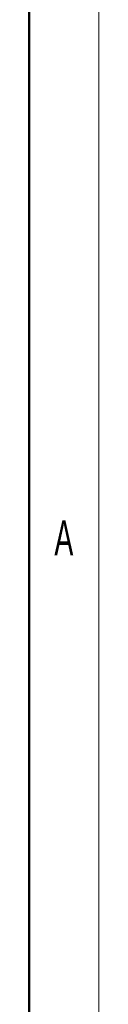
# Model space of a CAD drawing. Header units: millimetres. Extents: x 0 to 420, y 0 to 297.
# Tile 6 of 7: x 415 to 420, y 115 to 186. Entities that reach past the tile are written whole.
import ezdxf

# ---------------------------------------------------------------- set-up
doc = ezdxf.new("R2010")
doc.units = ezdxf.units.MM
doc.layers.add('ОСНОВНОЙ', color=7, linetype='Continuous', lineweight=25)
doc.styles.add('SLDTEXTSTYLE1', font='TXT', dxfattribs={"width": 0.605})

msp = doc.modelspace()

# ---------------------------------------------------------------- linework, layer by layer
at = {"color": 7, "linetype": 'Continuous', "lineweight": 18}
msp.add_line((420, 297), (420, 0), dxfattribs=at)
at = {"color": 7, "linetype": 'Continuous', "lineweight": 50}
msp.add_line((415, 5), (415, 292), dxfattribs=at)
at = {"layer": 'ОСНОВНОЙ', "linetype": 'Continuous', "lineweight": 18}
for p, q in [((415, 292), (415, 5)), ((415.001, 148.5), (414.999, 148.5))]:
    msp.add_line(p, q, dxfattribs=at)

# ---------------------------------------------------------------- texts
at = {"layer": 'ОСНОВНОЙ', "insert": (417.487, 149.823), "char_height": 2.5, "attachment_point": 2, "style": 'SLDTEXTSTYLE1'}
msp.add_mtext('A', dxfattribs=at)

doc.saveas('drawing.dxf')
